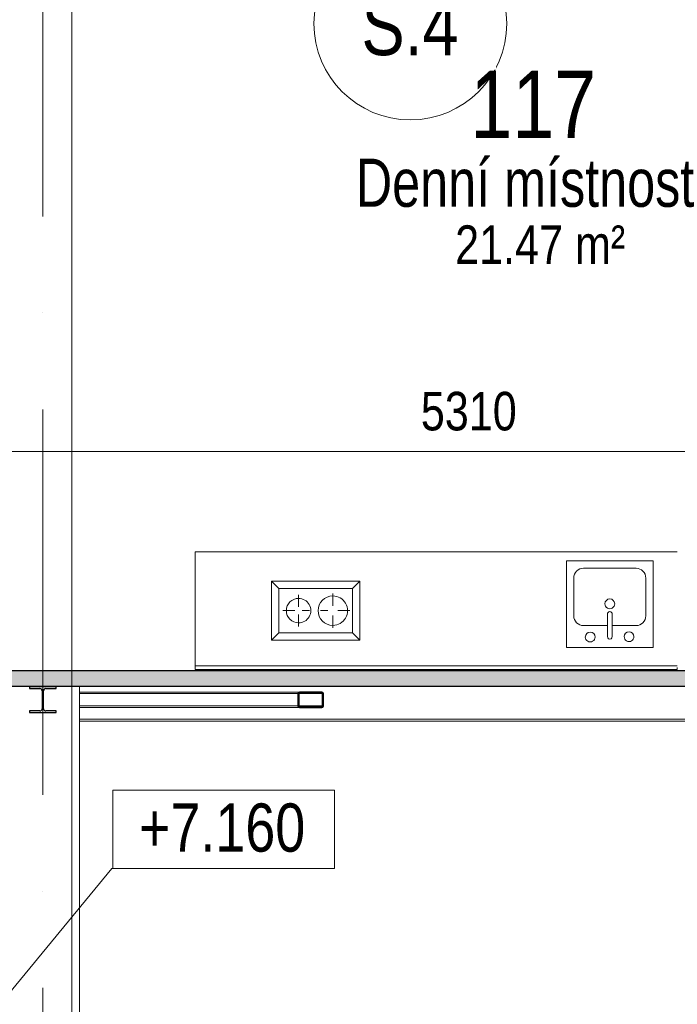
# Model space of a CAD drawing. Header units: millimetres. Extents: x -2033 to 156832, y -23587 to 25008.
# Tile 7 of 71: x 42826 to 46236, y 13121 to 18228. Entities that reach past the tile are written whole.
import ezdxf

# ---------------------------------------------------------------- set-up
doc = ezdxf.new("R2010")
doc.units = ezdxf.units.MM
doc.linetypes.add('Čerchovaná 20mm', pattern=[3000, 2000, -500, 0, -500])
doc.linetypes.add('Čárka', pattern=[635, 317.5, -317.5])
for name, color, linetype, lineweight in [('CA_IMPORTY18', 8, 'Continuous', 9), ('CA_KOTY', 3, 'Continuous', 9), ('CA_KOTY-100', 3, 'Continuous', 9), ('CA_OSY', 5, 'Continuous', 9), ('CA_PODLAHA25', 7, 'Continuous', 13), ('CA_POHHRA25', 7, 'Continuous', 13), ('CA_PSVBUB', 3, 'Continuous', 9), ('CA_REZY', 1, 'Continuous', 25), ('CA_SRAFY', 9, 'Continuous', 25), ('CA_TEXT25', 7, 'Continuous', 9), ('CA_ZARIZPRED', 8, 'Continuous', 13)]:
    doc.layers.add(name, color=color, linetype=linetype, lineweight=lineweight)
doc.styles.add('Arial_3', font='arial.ttf', dxfattribs={"width": 0.8, "height": 200})
doc.styles.add('Arial_4', font='arial.ttf', dxfattribs={"width": 0.8, "height": 250})
doc.styles.add('Arial_5', font='arial.ttf', dxfattribs={"width": 0.8, "height": 350})
doc.styles.add('Arial_8', font='arial.ttf', dxfattribs={"width": 0.8, "height": 300})
doc.dimstyles.new('HP_Přímá_-_2_mm_Ariel_1-100_1', dxfattribs={"dimscale": 304.8, "dimtxt": 204.05188, "dimasz": 0.656168, "dimexe": 0.328084, "dimexo": 0.0625, "dimgap": 0.164042, "dimtad": 1, "dimdec": 0, "dimzin": 0, "dimdsep": 46, "dimtxsty": 'Arial_3', "dimblk1": 'OBLIQUE', "dimblk2": 'OBLIQUE', "dimsah": 1, "dimcen": 0.09, "dimazin": 0, "dimtfac": 1, "dimtdec": 4, "dimtix": 1, "dimtmove": 0, "dimatfit": 3, "dimfxl": 0.984252, "dimfxlon": 1, "dimtvp": 1, "dimtolj": 1, "dimtzin": 0, "dimarcsym": 2})

# ---------------------------------------------------------------- blocks, each defined once
blk = doc.blocks.new('Kuchyňská linka_ malá1 - 1372mm-2331933-PŮDORYS _6_160  _ vestvek V1')
at = {"layer": 'CA_ZARIZPRED', "linetype": 'Čárka', "lineweight": 9}
blk.add_line((-1231.3, -610), (1268.7, -610), dxfattribs=at)
blk = doc.blocks.new('M_Deska linky s výlevkou1 - Hloubka 600mm 2-2334104-PŮDORYS _6_160  _ vestvek V1')
at = {"layer": 'CA_ZARIZPRED', "lineweight": 9}
for p, q in [((1299.5, 0), (-1200.5, 0)), ((-1200.5, 0), (-1200.5, -10)), ((1299.5, -610), (1299.5, 0)), ((-1200.5, -19.1), (1299.5, -19.1)), ((-1200.5, -610), (1299.5, -610))]:
    blk.add_line(p, q, dxfattribs=at)
blk = doc.blocks.new('M_Kuchyňský dřez_ ostrůvek - 450 x 450mm-807841-PŮDORYS _6_160  _ vestvek V1')
at = {"layer": 'CA_ZARIZPRED'}
for p, q in [((240.7, 227.3), (-209.3, 227.3)), ((-209.3, 227.3), (-209.3, -222.7)), ((240.7, -222.7), (240.7, 227.3)), ((3, 170.2), (3, 53.1)), ((28.4, 170.2), (28.4, 53.1)), ((3, 113), (-120.4, 113)), ((151.8, 113), (28.4, 113)), ((-171.2, 62.2), (-171.2, -133.8)), ((202.6, -133.8), (202.6, 62.2)), ((-120.4, -184.6), (151.8, -184.6)), ((-209.3, -222.7), (240.7, -222.7))]:
    blk.add_line(p, q, dxfattribs=at)
for centre, radius, start, end in [((-84.3, 170.2), 25.4, 360, 180), ((-84.3, 170.2), 25.4, 180, 0), ((15.7, 170.2), 12.7, 360, 180), ((117.3, 172.3), 25.4, 360, 180), ((117.3, 172.3), 25.4, 180, 0), ((-120.4, 62.2), 50.8, 90, 180), ((151.8, 62.2), 50.8, 360, 90), ((15.7, 53.1), 12.7, 180, 0), ((15.7, 0), 25.4, 360, 180), ((15.7, 0), 25.4, 180, 0), ((-120.4, -133.8), 50.8, 180, 270), ((151.8, -133.8), 50.8, 270, 0)]:
    blk.add_arc(centre, radius, start, end, dxfattribs=at)
blk = doc.blocks.new('M_Sporák_ 2 jedn_ - 305 x 457mm-807844-PŮDORYS _6_160  _ vestvek V1')
at = {"layer": 'CA_ZARIZPRED'}
for p, q in [((-76.3, 258.7), (-38.2, 220.6)), ((-76.3, -198.3), (-76.3, 258.7)), ((-76.3, 258.7), (228.7, 258.7)), ((228.7, 258.7), (190.6, 220.6)), ((228.7, 258.7), (228.7, -198.3)), ((-38.2, -160.2), (-38.2, 220.6)), ((-38.2, 220.6), (190.6, 220.6)), ((76.2, 144.4), (76.2, 207.9)), ((190.6, 220.6), (190.6, -160.2)), ((50.8, 119), (-12.7, 119)), ((101.6, 119), (165.1, 119)), ((76.2, 93.6), (76.2, 55.6)), ((76.2, -39.5), (76.2, -1.5)), ((57.2, -58.6), (-6.3, -58.6)), ((76.2, -77.6), (76.2, -141.1)), ((95.3, -58.6), (158.8, -58.6)), ((-76.3, -198.3), (-38.2, -160.2)), ((228.7, -198.3), (-76.3, -198.3)), ((190.6, -160.2), (-38.2, -160.2)), ((228.7, -198.3), (190.6, -160.2))]:
    blk.add_line(p, q, dxfattribs=at)
for centre, radius, start, end in [((76.2, 119), 76.2, 360, 180), ((76.2, 119), 76.2, 180, 0), ((76.2, -58.6), 63.5, 360, 180), ((76.2, -58.6), 63.5, 180, 0)]:
    blk.add_arc(centre, radius, start, end, dxfattribs=at)
blk = doc.blocks.new('ocelová kce final - 11542_003_OK-HALA_TaO-2_ET_AciS_2025-05-29_upr_dwg-2597525-PŮDORYS _6_160  _ vestvek V1')
at = {"layer": 'CA_IMPORTY18', "color": 57}
for p, q in [((6016.1, 14740), (4870, 14740)), ((6015.2, 14740), (4870, 14740)), ((6002.9, 14732), (4870, 14732)), ((6009.5, 14732), (6128.7, 14732)), ((6016.1, 14736), (6011.3, 14736)), ((6011.3, 14736), (6015.2, 14736)), ((6002.9, 14668), (4870, 14668)), ((4870, 14660), (6016.1, 14660)), ((4870, 14660), (6015.2, 14660)), ((6009.5, 14668), (6128.7, 14668)), ((6016.1, 14664), (6011.3, 14664)), ((6011.3, 14664), (6015.2, 14664)), ((4870, 14600), (10360, 14600)), ((4870, 14600), (20675, 14600)), ((4870, 14590), (10360, 14590))]:
    blk.add_line(p, q, dxfattribs=at)
at = {"layer": 'CA_REZY'}
for p, q in [((4750, 14766.5), (4610, 14766.5)), ((4610, 14766.5), (4610, 14758)), ((4750, 14758), (4750, 14766.5)), ((4610, 14758), (4665.2, 14758)), ((4677.2, 14746), (4677.2, 14654)), ((4682.8, 14654), (4682.8, 14746)), ((4694.8, 14758), (4750, 14758)), ((6002.9, 14732), (6002.9, 14668)), ((6009.5, 14668), (6009.5, 14732)), ((6122, 14740), (6016.1, 14740)), ((6016.1, 14736), (6122, 14736)), ((6128.7, 14732), (6128.7, 14668)), ((6135.3, 14668), (6135.3, 14732)), ((6122, 14664), (6016.1, 14664)), ((6016.1, 14660), (6122, 14660)), ((4610, 14642), (4610, 14633.5)), ((4665.2, 14642), (4610, 14642)), ((4610, 14633.5), (4750, 14633.5)), ((4750, 14642), (4694.8, 14642)), ((4750, 14633.5), (4750, 14642))]:
    blk.add_line(p, q, dxfattribs=at)
at = {"layer": 'CA_REZY', "flags": 128}
for points in [[(6016.1, 14740), (6013.5, 14739.8), (6011, 14739.4), (6008.7, 14738.7), (6006.7, 14737.7), (6005.1, 14736.4), (6003.9, 14735.1), (6003.1, 14733.6), (6002.9, 14732)], [(6009.5, 14732), (6009.6, 14732.8), (6010, 14733.5), (6010.6, 14734.2), (6011.4, 14734.8), (6012.4, 14735.3), (6013.6, 14735.7), (6014.8, 14735.9), (6016.1, 14736)], [(6135.3, 14732), (6135, 14733.6), (6134.3, 14735.1), (6133, 14736.4), (6131.4, 14737.7), (6129.4, 14738.7), (6127.1, 14739.4), (6124.6, 14739.8), (6122, 14740)], [(6122, 14736), (6123.3, 14735.9), (6124.6, 14735.7), (6125.7, 14735.3), (6126.7, 14734.8), (6127.5, 14734.2), (6128.2, 14733.5), (6128.5, 14732.8), (6128.7, 14732)], [(6002.9, 14668), (6003.1, 14666.4), (6003.9, 14664.9), (6005.1, 14663.6), (6006.7, 14662.3), (6008.7, 14661.3), (6011, 14660.6), (6013.5, 14660.2), (6016.1, 14660)], [(6016.1, 14664), (6014.8, 14664.1), (6013.6, 14664.3), (6012.4, 14664.7), (6011.4, 14665.2), (6010.6, 14665.8), (6010, 14666.5), (6009.6, 14667.2), (6009.5, 14668)], [(6122, 14660), (6124.6, 14660.2), (6127.1, 14660.6), (6129.4, 14661.3), (6131.4, 14662.3), (6133, 14663.6), (6134.3, 14664.9), (6135, 14666.4), (6135.3, 14668)], [(6128.7, 14668), (6128.5, 14667.2), (6128.2, 14666.5), (6127.5, 14665.8), (6126.7, 14665.2), (6125.7, 14664.7), (6124.6, 14664.3), (6123.3, 14664.1), (6122, 14664)]]:
    blk.add_lwpolyline(points, dxfattribs=at)
at = {"layer": 'CA_REZY'}
for centre, start, end in [((4665.2, 14746), 0, 90), ((4694.8, 14746), 90, 180), ((4665.2, 14654), 270, 0), ((4694.8, 14654), 180, 270)]:
    blk.add_arc(centre, 12, start, end, dxfattribs=at)
blk = doc.blocks.new('ocelová kce final - ocelová kce final-2597615-PŮDORYS _6_160  _ vestvek V1')
blk.add_blockref('ocelová kce final - 11542_003_OK-HALA_TaO-2_ET_AciS_2025-05-29_upr_dwg-2597525-PŮDORYS _6_160  _ vestvek V1', (0, 0))
blk = doc.blocks.new('Výškové kóty - Obdélník kolem výškové kóty-410351-PŮDORYS _6_160  _ vestvek V1')
at = {"layer": 'CA_KOTY'}
for p, q in [((6.604, 4.063), (-4.896, 4.063)), ((-4.896, 0), (-4.896, 4.063)), ((-4.896, 4.063), (6.604, 4.063)), ((6.604, 4.063), (6.604, 0)), ((6.604, 0), (-4.896, 0))]:
    blk.add_line(p, q, dxfattribs=at)
blk = doc.blocks.new('DIMBLOCK44-PŮDORYS _6_160  _ vestvek V1')
at = {"layer": 'CA_KOTY-100'}
for p, q in [((42495.6, 15987.7), (42495.6, 16287.7)), ((47805.6, 15987.7), (47805.6, 16287.7)), ((42495.6, 15987.7), (42595.6, 16087.7)), ((47805.6, 15987.7), (47905.6, 16087.7)), ((42495.6, 15987.7), (42395.6, 15887.7)), ((42495.6, 15987.7), (47805.6, 15987.7)), ((42495.6, 15987.7), (42495.6, 15887.7)), ((47805.6, 15987.7), (47705.6, 15887.7)), ((47805.6, 15987.7), (47805.6, 15887.7))]:
    blk.add_line(p, q, dxfattribs=at)
at = {"layer": 'CA_KOTY-100', "color": 0, "insert": (44905.7, 16297.3), "char_height": 200, "width": 587.669, "attachment_point": 1, "line_spacing_factor": 0.941778, "style": 'Arial_3'}
blk.add_mtext('5310', dxfattribs=at)
blk = doc.blocks.new('_Oblique')
at = {"color": 0, "linetype": 'ByBlock', "lineweight": -2}
blk.add_line((-0.5, -0.5), (0.5, 0.5), dxfattribs=at)
blk = doc.blocks.new('HP_Popisek stěny - HP_Popisek stěny-1417901-PŮDORYS _6_160  _ vestvek V1')
at = {"layer": 'CA_PSVBUB'}
blk.add_circle((0, 0), 5, dxfattribs=at)

msp = doc.modelspace()

# ---------------------------------------------------------------- hatches: boundary and pattern name
at = {"layer": 'CA_SRAFY', "lineweight": 9}
h = msp.add_hatch(dxfattribs=at)
h.set_pattern_fill('FP_7', color=256, angle=161.57, style=0, pattern_type=2)
h.set_pattern_definition([(161.57, (50763.154, 14774.951), (-40.642541, -0.003194), [6.096, -283.058, 32.106, 0]), (18.43, (50752.994, 14774.951), (-40.642541, 0.003194), [6.096, -283.058, 31.648, 0]), (108.43, (50763.154, 14774.951), (20.312969, -101.608582), [96.368, -224.892]), (71.57, (50752.994, 14774.951), (20.312969, 101.608582), [96.368, -224.892])])
h.paths.add_polyline_path([(57837.7, 14769.9), (59020.6, 14769.9), (59020.6, 14849.9), (57775.5, 14849.9), (57775.5, 14769.9)])
h.paths.add_polyline_path([(55006.2, 14769.9), (55425.5, 14769.9), (55425.5, 14849.9), (42495.6, 14849.9), (42495.6, 14769.9), (54920.4, 14769.9)])

# ---------------------------------------------------------------- linework, layer by layer
at = {"layer": 'CA_KOTY'}
for p, q in [((42741.2, 13142.4), (43303.8, 13825.9)), ((43303.8, 13825.9), (43968.7, 13825.9))]:
    msp.add_line(p, q, dxfattribs=at)
at = {"layer": 'CA_OSY', "linetype": 'Čerchovaná 20mm'}
msp.add_line((42945.6, 5206.2), (42945.6, 25008.1), dxfattribs=at)
at = {"layer": 'CA_PODLAHA25'}
for p, q in [((43095.5, 7349.9), (43095.5, 19367.5)), ((58795.6, 14589.9), (43135.5, 14589.9))]:
    msp.add_line(p, q, dxfattribs=at)
at = {"layer": 'CA_POHHRA25'}
msp.add_line((43135.5, 14769.9), (43135.5, 7757.5), dxfattribs=at)
at = {"layer": 'CA_REZY'}
for p, q in [((47805.6, 14849.9), (42495.6, 14849.9)), ((42495.6, 14769.9), (55425.5, 14769.9))]:
    msp.add_line(p, q, dxfattribs=at)

# ---------------------------------------------------------------- block references
at = {"layer": 'CA_IMPORTY18', "color": 57}
msp.add_blockref('ocelová kce final - ocelová kce final-2597615-PŮDORYS _6_160  _ vestvek V1', (38265.5, 0), dxfattribs=at)
at = {"layer": 'CA_KOTY', "extrusion": (0, 0, -1), "xscale": 99.99999999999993, "yscale": 99.99999999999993, "zscale": 99.99999999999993}
msp.add_blockref('Výškové kóty - Obdélník kolem výškové kóty-410351-PŮDORYS _6_160  _ vestvek V1', (-43968.7, 13825.9), dxfattribs=at)
at = {"layer": 'CA_PSVBUB', "xscale": 99.99999999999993, "yscale": 99.99999999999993, "zscale": 99.99999999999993}
msp.add_blockref('HP_Popisek stěny - HP_Popisek stěny-1417901-PŮDORYS _6_160  _ vestvek V1', (44851.3, 18207.5), dxfattribs=at)
at = {"layer": 'CA_ZARIZPRED', "linetype": 'Čárka', "lineweight": 9, "rotation": 180}
msp.add_blockref('Kuchyňská linka_ malá1 - 1372mm-2331933-PŮDORYS _6_160  _ vestvek V1', (45004.3, 14857.4), dxfattribs=at)
at = {"layer": 'CA_ZARIZPRED', "lineweight": 9, "rotation": 180}
msp.add_blockref('M_Deska linky s výlevkou1 - Hloubka 600mm 2-2334104-PŮDORYS _6_160  _ vestvek V1', (45035.1, 14857.4), dxfattribs=at)
at = {"layer": 'CA_ZARIZPRED'}
for name, p, rotation in [('M_Kuchyňský dřez_ ostrůvek - 450 x 450mm-807841-PŮDORYS _6_160  _ vestvek V1', (45901.2, 15197.8), 180), ('M_Sporák_ 2 jedn_ - 305 x 457mm-807844-PŮDORYS _6_160  _ vestvek V1', (44330.3, 15238.6), 269.9999999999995)]:
    msp.add_blockref(name, p, dxfattribs=dict(at, rotation=rotation))

# ---------------------------------------------------------------- texts
at = {"layer": 'CA_KOTY', "insert": (43444, 14162.3), "char_height": 250, "width": 1019.231, "attachment_point": 1, "line_spacing_factor": 0.941778, "style": 'Arial_4'}
msp.add_mtext('+7.160', dxfattribs=at)
at = {"layer": 'CA_TEXT25', "insert": (45162.6, 17963.8), "char_height": 350, "width": 808.101, "attachment_point": 1, "style": 'Arial_5'}
msp.add_mtext('117', dxfattribs=at)

# ---------------------------------------------------------------- dimensions: what is measured, and where the dimension line sits
at = {"layer": 'CA_KOTY'}
dim = msp.add_linear_dim(base=(47805.6, 15987.7), p1=(42495.6, 16287.7), p2=(47805.6, 16287.7), dimstyle='HP_Přímá_-_2_mm_Ariel_1-100_1', override={"dimpost": '<>', "dimfxl": 5309.998951}, dxfattribs=at)
dim.commit()
dim.dimension.update_dxf_attribs({"geometry": 'DIMBLOCK44-PŮDORYS _6_160  _ vestvek V1', "text_midpoint": (45150.6, 16139.9)})

# ---------------------------------------------------------------- next in the draw order: texts
at = {"layer": 'CA_PSVBUB', "insert": (44598, 18343.5), "char_height": 300, "width": 622.109, "attachment_point": 1, "style": 'Arial_8', "bg_fill": 3, "box_fill_scale": 1.25, "bg_fill_color": 256, "bg_fill_true_color": 13158600, "bg_fill_transparency": 0}
msp.add_mtext('S.4', dxfattribs=at)
at = {"layer": 'CA_TEXT25', "insert": (45083.6, 17160.7), "char_height": 200, "width": 1090.295, "attachment_point": 1, "style": 'Arial_3', "bg_fill": 3, "box_fill_scale": 1.25, "bg_fill_color": 256, "bg_fill_true_color": 13158600, "bg_fill_transparency": 0}
msp.add_mtext('21.47 m²', dxfattribs=at)

# ---------------------------------------------------------------- next in the draw order: texts
at = {"layer": 'CA_TEXT25', "insert": (44566.9, 17507), "char_height": 250, "width": 2270.379, "attachment_point": 1, "style": 'Arial_4'}
msp.add_mtext('Denní místnost', dxfattribs=at)

doc.saveas('drawing.dxf')
